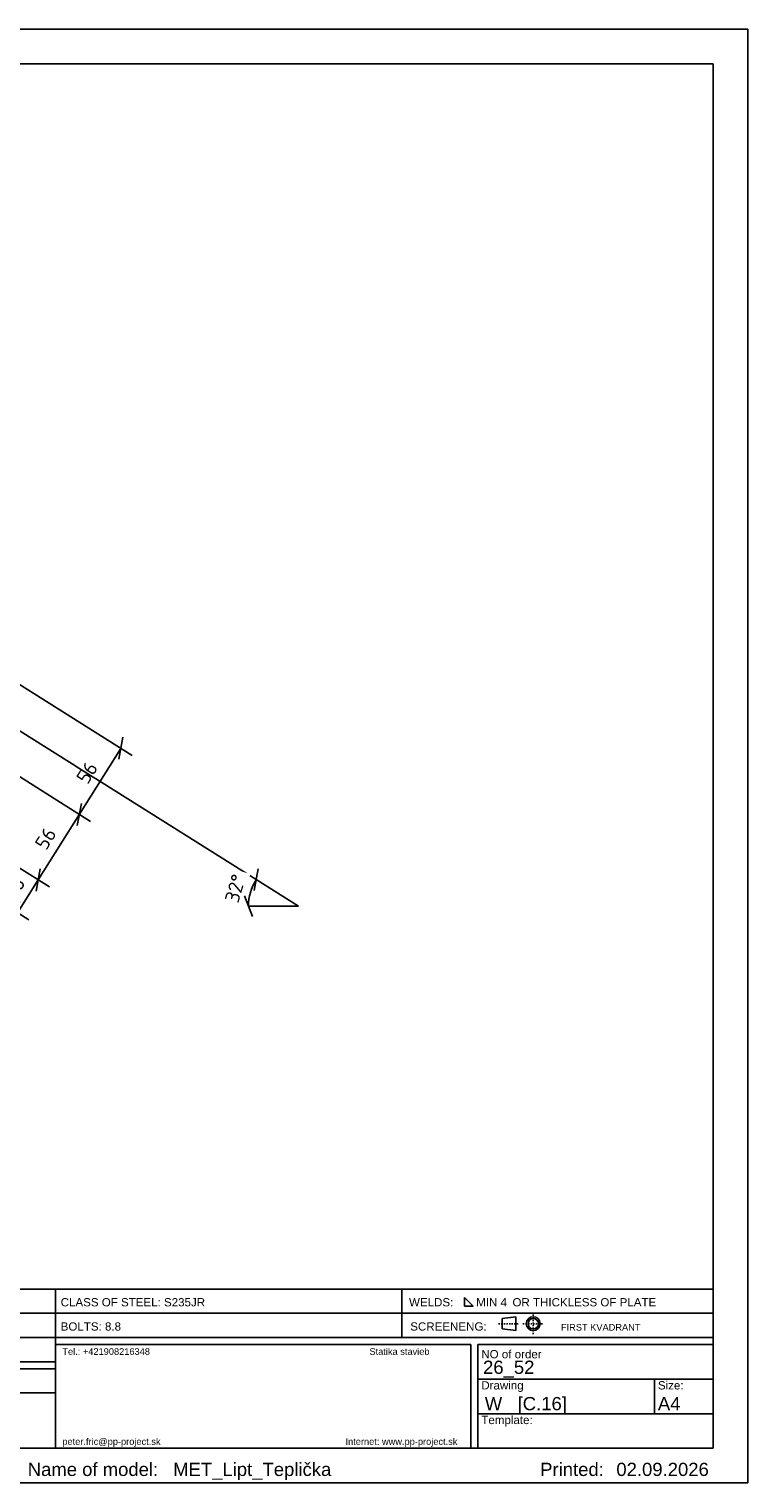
# Model space of a CAD drawing. Header units: millimetres. Extents: x 0 to 1485, y 0 to 1050.
# Tile 3 of 3: x 966 to 1485, y 0 to 1050. Entities that reach past the tile are written whole.
import ezdxf

# ---------------------------------------------------------------- set-up
doc = ezdxf.new("R2010")
doc.units = ezdxf.units.MM
doc.linetypes.add('DXK_LINE_DOT1', pattern=[1.8814, 0.9407, -0.9407])
doc.styles.add('Arial', font='ARIAL.TTF', dxfattribs={"height": 0.2})
doc.styles.add('ISOCPEUR', font='ISOCPEUR.TTF', dxfattribs={"height": 0.2})

# ---------------------------------------------------------------- blocks, each defined once
blk = doc.blocks.new('Unknown-1856794-1962')
at = {"color": 7, "linetype": 'Continuous'}
for p, q in [((1485, 1050), (0, 1050)), ((1485, 0), (1485, 1050)), ((1460, 1025), (25, 1025)), ((1460, 25), (1460, 1025)), ((25, 25), (1460, 25)), ((0, 0), (1485, 0))]:
    blk.add_line(p, q, dxfattribs=at)
blk = doc.blocks.new('StraightDimension-1856794-1325 - 1217')
at = {"color": 5, "linetype": 'Continuous'}
for p, q in [((892.2, 552.1), (1010.4, 477.8)), ((862.4, 504.7), (980.6, 430.4)), ((1003.7, 490.8), (1000.8, 474.9)), ((972.5, 435.5), (1002.3, 482.9)), ((971, 427.5), (973.9, 443.4))]:
    blk.add_line(p, q, dxfattribs=at)
at = {"color": 0}
blk.add_wipeout([(989.3, 469.3), (975.1, 478.3), (964.8, 462), (979.1, 453)], dxfattribs=at)
at = {"color": 5, "style": 'ISOCPEUR'}
blk.add_text('56', height=10.31, rotation=57.8458, dxfattribs=at).set_placement((978.3, 456.3))
blk = doc.blocks.new('StraightDimension-1856794-1324 - 1217')
at = {"color": 5, "linetype": 'Continuous'}
for p, q in [((900.3, 613.5), (1040.3, 525.4)), ((892.2, 552.1), (1010.4, 477.8)), ((1033.7, 538.5), (1030.8, 522.6)), ((1002.3, 482.9), (1032.2, 530.5)), ((1000.8, 474.9), (1003.7, 490.8))]:
    blk.add_line(p, q, dxfattribs=at)
at = {"color": 0}
blk.add_wipeout([(1019.2, 516.9), (1005, 525.8), (994.7, 509.5), (1008.9, 500.6)], dxfattribs=at)
at = {"color": 5, "style": 'ISOCPEUR'}
blk.add_text('56', height=10.31, rotation=57.8458, dxfattribs=at).set_placement((1008.2, 503.9))
blk = doc.blocks.new('StraightDimension-1856794-1326 - 1217')
at = {"color": 5, "linetype": 'Continuous'}
for p, q in [((862.4, 504.7), (980.6, 430.4)), ((825.7, 494.7), (965.7, 406.7)), ((973.9, 443.4), (971, 427.5)), ((957.6, 411.8), (972.5, 435.5)), ((956.1, 403.8), (959, 419.7))]:
    blk.add_line(p, q, dxfattribs=at)
at = {"color": 0}
blk.add_wipeout([(967, 433.8), (952.7, 442.7), (942.5, 426.4), (956.7, 417.5)], dxfattribs=at)
at = {"color": 5, "style": 'ISOCPEUR'}
blk.add_text('28', height=10.31, rotation=57.8458, dxfattribs=at).set_placement((956, 420.8))
blk = doc.blocks.new('AngleDimension-1856794-1348 - 1217')
at = {"color": 5, "linetype": 'Continuous'}
for p, q in [((885.3, 589.5), (1129.9, 435.7)), ((1131.4, 443.6), (1128.5, 427.8)), ((1129.9, 435.7), (1160.4, 416.5)), ((1127.4, 409), (1121.4, 424)), ((1124.4, 416.5), (1160.4, 416.5))]:
    blk.add_line(p, q, dxfattribs=at)
blk.add_arc((1160.4, 416.5), 36, 147.8442, 180, dxfattribs=at)
at = {"color": 0}
blk.add_wipeout([(1125.7, 439.8), (1109.6, 444.4), (1102.5, 420), (1118.6, 415.3)], dxfattribs=at)
at = {"color": 5, "style": 'ISOCPEUR'}
blk.add_text('32°', height=10.31, rotation=73.923, dxfattribs=at).set_placement((1117, 418.3))
blk = doc.blocks.new('Unknown-1856794-2115')
at = {"color": 174, "style": 'Arial'}
for s, p in [('Tel.: +421908216348', (990, 92.5)), ('Statika stavieb', (1211.73, 92.5)), ('peter.fric@pp-project.sk', (990, 27.5)), ('Internet: www.pp-project.sk', (1194.445, 27.5))]:
    blk.add_text(s, height=4.77539, dxfattribs=at).set_placement(p)
blk = doc.blocks.new('Unknown-1856794-2111')
at = {"color": 174, "linetype": 'Continuous'}
for p, q in [((985, 25), (985, 140)), ((985, 140), (1460, 140)), ((1460, 25), (1460, 140)), ((985, 122.5), (1460, 122.5)), ((985, 105), (1460, 105)), ((985, 100), (1285, 100)), ((1285, 100), (1285, 25)), ((1290, 100), (1290, 25)), ((1290, 100), (1460, 100)), ((1290, 75), (1460, 75)), ((1290, 50), (1460, 50)), ((985, 25), (1460, 25))]:
    blk.add_line(p, q, dxfattribs=at)
at = {"color": 174, "linetype": 'Continuous', "style": 'Arial'}
for s, height, p in [('NO of order', 5.9692, (1292.5, 90)), ('Template:', 5.969, (1292.5, 42.5))]:
    blk.add_text(s, height=height, dxfattribs=at).set_placement(p)
at = {"color": 1, "style": 'Arial'}
blk.add_text('26_52', height=9.551, dxfattribs=at).set_placement((1293.75, 78.75))
at = {"color": 174, "style": 'Arial'}
blk.add_text('Drawing', height=5.969, dxfattribs=at).set_placement((1292.5, 67.5))
at = {"color": 1, "linetype": 'Continuous', "style": 'Arial'}
blk.add_text('W   [C.16]', height=9.551, dxfattribs=at).set_placement((1295, 52.5))
blk = doc.blocks.new('Unknown-1856794-2112')
at = {"color": 174, "linetype": 'Continuous'}
for p, q in [((1235, 140), (1235, 105)), ((1280.3, 133.8), (1280.3, 127.6)), ((1286.6, 127.6), (1280.3, 133.8)), ((1280.3, 127.6), (1286.6, 127.6))]:
    blk.add_line(p, q, dxfattribs=at)
at = {"color": 7, "linetype": 'Continuous'}
for p, q in [((1307.6, 118.7), (1317.5, 120)), ((1307.6, 111.2), (1307.6, 118.7)), ((1317.5, 120), (1317.5, 110)), ((1307.6, 111.2), (1317.5, 110))]:
    blk.add_line(p, q, dxfattribs=at)
at = {"color": 7, "linetype": 'DXK_LINE_DOT1'}
for p, q in [((1330, 107.5), (1330, 122.5)), ((1305, 115), (1320, 115)), ((1322.5, 115), (1337.5, 115))]:
    blk.add_line(p, q, dxfattribs=at)
at = {"color": 7, "linetype": 'Continuous'}
for radius in [5, 3.75]:
    blk.add_circle((1330, 115), radius, dxfattribs=at)
at = {"color": 174, "style": 'Arial'}
for s, height, p in [('CLASS OF STEEL: S235JR', 5.969, (988.8, 127.5)), ('WELDS:', 5.97, (1240.3, 127.5)), ('MIN 4', 5.97, (1288.8, 127.5)), ('OR THICKLESS OF PLATE', 5.969, (1315, 127.5)), ('BOLTS: 8.8 ', 5.969, (988.8, 110)), ('SCREENENG:', 5.97, (1241.2, 110))]:
    blk.add_text(s, height=height, dxfattribs=at).set_placement(p)
at = {"color": 174, "linetype": 'Continuous', "style": 'Arial'}
blk.add_text('FIRST KVADRANT', height=4.775, dxfattribs=at).set_placement((1350, 110))
blk = doc.blocks.new('Unknown-1856794-2113')
at = {"color": 174, "linetype": 'Continuous'}
for p, q in [((575, 140), (860, 140)), ((575, 140), (575, 25)), ((860, 87.5), (860, 140)), ((865, 140), (985, 140)), ((865, 140), (865, 87.5)), ((985, 140), (985, 25)), ((865, 122.5), (985, 122.5)), ((575, 115), (860, 115)), ((865, 105), (985, 105)), ((575, 87.5), (860, 87.5)), ((865, 87.5), (985, 87.5)), ((575, 82.5), (860, 82.5)), ((860, 82.5), (860, 25)), ((865, 82.5), (985, 82.5)), ((865, 25), (865, 82.5)), ((865, 65), (985, 65)), ((575, 52.5), (860, 52.5)), ((575, 25), (860, 25)), ((865, 25), (985, 25))]:
    blk.add_line(p, q, dxfattribs=at)
at = {"color": 174, "style": 'Arial'}
for s, p in [('ORDER:', (580, 132.5)), ('Designer:', (867.5, 127.5)), ('Date:', (867.5, 110)), ('OBJECT:', (580, 107.5)), ('Scale:', (867.5, 92.5)), ('INVESTOR:', (580, 72.5))]:
    blk.add_text(s, height=5.97, dxfattribs=at).set_placement(p)
at = {"color": 1, "style": 'Arial'}
for s, height, p in [('SKLAD A TRIEDENIE ZEMIAKOV', 9.551, (582.5, 117.5)), ('Ing. Frič', 5.97, (915, 127.5)), ('VÝKRES POLOŽKY', 9.551, (582.5, 92.5)), ('Poľnohospodárske podielnicke', 9.551, (582.5, 57.5))]:
    blk.add_text(s, height=height, dxfattribs=at).set_placement(p)
at = {"color": 1, "linetype": 'Continuous', "style": 'Arial'}
for s, height, p in [('02.09.2026', 5.97, (915, 110)), ('1:5', 5.97, (915, 92.5)), ('1x', 5.97, (915, 70)), ('SO 01', 7.16, (910.8, 40))]:
    blk.add_text(s, height=height, dxfattribs=at).set_placement(p)
at = {"color": 174, "linetype": 'Continuous', "style": 'Arial'}
for s, p in [('Number A4:', (867.5, 70)), ('Object:', (867.5, 55))]:
    blk.add_text(s, height=5.97, dxfattribs=at).set_placement(p)
blk = doc.blocks.new('Unknown-1856794-2114')
at = {"color": 174, "style": 'Arial'}
for s, height, p in [('Name of model:', 9.551, (965, 5)), ('Printed:', 9.55, (1335, 5))]:
    blk.add_text(s, height=height, dxfattribs=at).set_placement(p)
at = {"color": 1, "style": 'Arial'}
for s, height, p in [('MET_Lipt_Teplička', 9.551, (1070, 5)), ('02.09.2026', 9.55, (1390, 5))]:
    blk.add_text(s, height=height, dxfattribs=at).set_placement(p)
blk = doc.blocks.new('Unknown-1856794-2117')
at = {"color": 174, "linetype": 'Continuous'}
blk.add_line((1417.5, 75), (1417.5, 50), dxfattribs=at)
at = {"color": 174, "style": 'Arial'}
blk.add_text('Size:', height=5.97, dxfattribs=at).set_placement((1420, 67.5))
at = {"color": 1, "style": 'Arial'}
blk.add_text('A4', height=9.55, dxfattribs=at).set_placement((1420, 52.5))

msp = doc.modelspace()

# ---------------------------------------------------------------- block references
for name in ['Unknown-1856794-1962', 'Unknown-1856794-2113', 'Unknown-1856794-2111', 'Unknown-1856794-2112', 'Unknown-1856794-2115', 'Unknown-1856794-2117', 'Unknown-1856794-2114']:
    msp.add_blockref(name, (0, 0))

# ---------------------------------------------------------------- next in the draw order: block references
msp.add_blockref('StraightDimension-1856794-1325 - 1217', (0, 0))

# ---------------------------------------------------------------- next in the draw order: block references
msp.add_blockref('StraightDimension-1856794-1324 - 1217', (0, 0))

# ---------------------------------------------------------------- next in the draw order: block references
msp.add_blockref('StraightDimension-1856794-1326 - 1217', (0, 0))

# ---------------------------------------------------------------- next in the draw order: block references
msp.add_blockref('AngleDimension-1856794-1348 - 1217', (0, 0))

doc.saveas('drawing.dxf')
